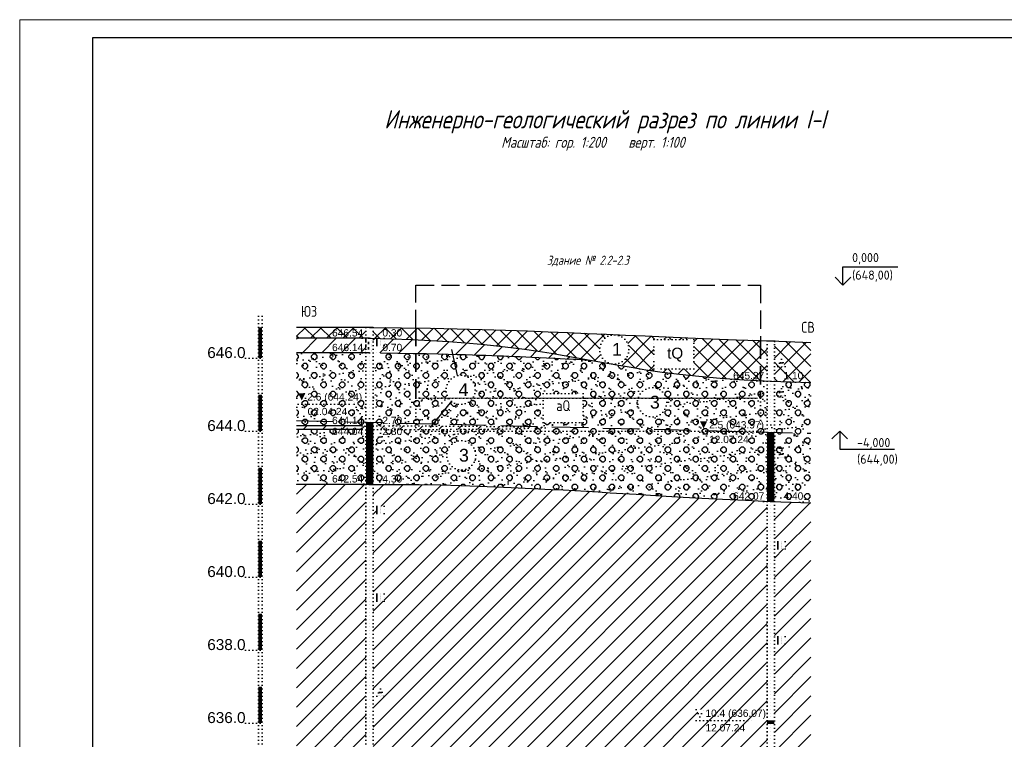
# Model space of a CAD drawing. Header units: millimetres. Extents: x -56135 to 1694203, y -446411 to -23139.
# Tile 38 of 256: x 195921 to 222912, y -118219 to -98505. Entities that reach past the tile are written whole.
import ezdxf

# ---------------------------------------------------------------- set-up
doc = ezdxf.new("R2010")
doc.units = ezdxf.units.MM
for name, pattern in [('CONTI', [1, 0, 1]), ('DASHED', [7, 5, -2, 0]), ('L2', [1, 0, 1])]:
    doc.linetypes.add(name, pattern=pattern)
for name, color, linetype, lineweight in [('0 Фундамент', 5, 'Continuous', 30), ('A-ANNO-NOTE-2', 7, 'Continuous', 18), ('G-ANNO-DIMS', 7, 'Continuous', 9), ('G-ANNO-DIMS-1', 7, 'Continuous', 18), ('ТОНКИЕ', 7, 'Continuous', 9)]:
    doc.layers.add(name, color=color, linetype=linetype, lineweight=lineweight)
for name, color, linetype in [('CUT_LRS', 7, 'CONTI'), ('CUT_TST', 7, 'CONTI'), ('CUT_WAT', 7, 'CONTI'), ('ТОЛСТЫЕ_ОСНОВНЫЕ', 6, 'Continuous')]:
    doc.layers.add(name, color=color, linetype=linetype)
doc.styles.add('ISOCPEUR', font='GOST_Common.ttf', dxfattribs={"height": 450})
doc.styles.get("Standard").update_dxf_attribs({"font": 'arial.ttf'})
doc.styles.add('ўхЁЄхцэ√щ', font='simplex.shx', dxfattribs={"height": 2.5})
pattern_1 = [(45, (0, 1e-12), (-2.209709, 2.209709), []), (135, (0, 1e-12), (-2.209709, -2.209709), [])]
pattern_2 = [(45, (0, 1e-12), (-2.65165, 2.65165), [])]
pattern_3 = [(45, (1.785, 1.53), (-2.55, 2.55), [0.72125, -2.884996]), (45, (2.805, 0.51), (-2.55, 2.55), [0.72125, -2.884996]), (135, (2.295, 0.51), (-2.55, -2.55), [0.72125, -2.884996]), (135, (3.315, 1.53), (-2.55, -2.55), [0.72125, -2.884996]), (0, (2.295, 0.51), (2.55, 2.55), [0.51, -4.59]), (0, (2.295, 2.04), (2.55, 2.55), [0.51, -4.59]), (90, (1.785, 1.02), (-2.55, 2.55), [0.51, -4.59]), (90, (3.315, 1.02), (-2.55, 2.55), [0.51, -4.59])]
pattern_4 = [(37.5, (0, 1e-12), (-0.125987, 3.853648), [0, -3.04, 0, -3.4, 0, -3.25]), (7.5, (0, 1e-12), (3.539553, 5.64429), [0, -1.64, 0, -2.74, 0, -1.05]), (327.5, (-2.46, 1e-12), (6.228284, 0.011318), [0, -1, 0, -3.6, 0, -4.7]), (317.5, (-2.46, 1e-12), (6.012253, 1.75535), [0, -0.5, 0, -2.36, 0, -2.7])]

# ---------------------------------------------------------------- blocks, each defined once
blk = doc.blocks.new('*U42')
at = {"layer": 'ТОЛСТЫЕ_ОСНОВНЫЕ', "color": 6}
blk.add_lwpolyline([(20, 5), (1256, 5), (1256, 589), (20, 589)], close=True, dxfattribs=at)
at = {"layer": 'ТОНКИЕ'}
blk.add_lwpolyline([(0, 0), (1261, 0), (1261, 594), (0, 594)], close=True, dxfattribs=at)
blk = doc.blocks.new('UZ_970')
at = {"layer": 'CUT_TST', "color": 0}
for p, q in [((0, 0), (0, 2)), ((0, 2), (2, 2)), ((0, 1.8), (2, 1.8)), ((0, 1.6), (2, 1.6)), ((0, 1.4), (2, 1.4)), ((0, 1.2), (2, 1.2)), ((0, 1), (2, 1)), ((0, 0.8), (2, 0.8)), ((0, 0.6), (2, 0.6)), ((0, 0.4), (2, 0.4)), ((0, 0.2), (2, 0.2)), ((2, 0), (0, 0)), ((2, 2), (2, 0))]:
    blk.add_line(p, q, dxfattribs=at)
blk = doc.blocks.new('UZ_971')
at = {"layer": 'CUT_TST', "color": 0}
for p, q in [((0, 0), (1, 2)), ((2, 0), (0, 0)), ((1, 2), (0.4, 0)), ((1, 2), (0.7, 0)), ((1, 2), (2, 0)), ((1, 2), (1, 0)), ((1, 2), (1.3, 0)), ((1, 2), (1.6, 0))]:
    blk.add_line(p, q, dxfattribs=at)
blk = doc.blocks.new('разрезы геология 1-1')
at = {"layer": 'CUT_LRS'}
h = blk.add_hatch(dxfattribs=at)
h.set_pattern_fill('TEHNO', color=256, scale=25, style=0)
h.set_pattern_definition(pattern_1)
h.paths.add_polyline_path([(-413.02, 300.7), (-413.02, 303.7), (-432.02, 303.7), (-432.02, 300.7)])
h.paths.add_polyline_path([(-422.82, 300.7), (-415.1, 300.7), (-415.1, 303.7), (-422.82, 303.7)], flags=9)
h = blk.add_hatch(dxfattribs=at)
h.set_pattern_fill('TEHNO', color=256, scale=25, style=0)
h.set_pattern_definition(pattern_1)
h.paths.add_polyline_path([(-304.87, 300.09), (-311.47, 300.3), (-318.41, 300.59), (-324.83, 300.86), (-330.8, 301.12), (-336.45, 301.36), (-341.85, 301.6), (-347.12, 301.83), (-352.35, 302.05), (-357.65, 302.27), (-363.1, 302.49), (-368.78, 302.71), (-374.78, 302.93), (-381.16, 303.12), (-388, 303.31), (-395.37, 303.47), (-399.36, 303.53), (-399.36, 300.29), (-395.25, 300.1), (-390.36, 299.81), (-385.76, 299.48), (-381.41, 299.11), (-377.28, 298.69), (-373.34, 298.23), (-369.54, 297.73), (-365.86, 297.19), (-362.26, 296.62), (-358.71, 296.01), (-355.16, 295.39), (-351.59, 294.75), (-347.95, 294.09), (-344.22, 293.43), (-340.35, 292.76), (-336.26, 292.1), (-331.85, 291.46), (-327.05, 290.86), (-321.76, 290.3), (-315.89, 289.79), (-309.36, 289.36), (-304.87, 289.14)])
h.paths.add_polyline_path([(-323.1, 292.34), (-334.1, 292.34), (-334.1, 296.34), (-334.1, 300.34), (-323.1, 300.34)], flags=16)
h.paths.add_polyline_path([(-348.93, 297.68, -1), (-340.93, 297.68, -1)], flags=16)
h.paths.add_polyline_path([(-399.36, 303.53), (-403.35, 303.6), (-411.02, 303.69), (-411.02, 300.7), (-410.02, 300.7), (-408.02, 300.7), (-408.02, 300.6), (-406.05, 300.54), (-400.47, 300.35), (-399.36, 300.29)])
h.paths.add_polyline_path([(-303.07, 300), (-302.07, 300), (-304.87, 300.09), (-304.87, 289.14), (-303.07, 289.05)])
h.paths.add_polyline_path([(-346.45, 300.31), (-343.7, 300.31), (-343.7, 295.06), (-346.45, 295.06)], flags=8)
h.paths.add_polyline_path([(-331.23, 298.89), (-326.74, 298.89), (-326.74, 294.38), (-331.23, 294.38)], flags=8)
h.paths.add_polyline_path([(-312.87, 289), (-305.29, 289), (-305.29, 292), (-312.87, 292)], flags=9)
h.paths.add_polyline_path([(-409.02, 300.7), (-403.87, 300.7), (-403.87, 303.7), (-409.02, 303.7)], flags=9)
at = {"layer": 'CUT_LRS', "linetype": 'Continuous'}
h = blk.add_hatch(dxfattribs=at)
h.set_pattern_fill('SUGL_D', color=256, scale=30, style=0)
h.set_pattern_definition(pattern_2)
h.paths.add_polyline_path([(-413.02, 300.7), (-432.02, 300.7), (-432.02, 296.7), (-413.02, 296.7)])
h.paths.add_polyline_path([(-422.82, 296.7), (-415.39, 296.7), (-415.39, 299.7), (-422.82, 299.7)], flags=9)
h = blk.add_hatch(dxfattribs=at)
h.set_pattern_fill('SUGL_D', color=256, scale=30, style=0)
h.set_pattern_definition(pattern_2)
h.paths.add_polyline_path([(-399.36, 300.29), (-400.47, 300.35), (-406.05, 300.54), (-408.02, 300.6), (-408.02, 298.7), (-410.02, 298.7), (-410.02, 300.65), (-411.02, 300.67), (-411.02, 296.7), (-410.02, 296.7), (-409.02, 296.7), (-404.26, 296.64), (-400.09, 296.58), (-399.36, 296.57)])
h.paths.add_polyline_path([(-373.34, 298.23), (-377.28, 298.69), (-381.41, 299.11), (-385.76, 299.48), (-390.36, 299.81), (-395.25, 300.1), (-399.36, 300.29), (-399.36, 296.57), (-396.44, 296.52), (-393.25, 296.45), (-390.45, 296.38), (-387.99, 296.31), (-385.78, 296.24), (-383.78, 296.18), (-381.91, 296.11), (-380.16, 296.05), (-378.5, 295.99), (-376.91, 295.93), (-375.36, 295.88), (-373.84, 295.82), (-372.32, 295.76), (-370.79, 295.69), (-369.2, 295.63), (-367.52, 295.56), (-365.66, 295.47), (-363.57, 295.37), (-361.18, 295.26), (-358.43, 295.12), (-355.25, 294.95), (-351.59, 294.75), (-355.16, 295.39), (-358.71, 296.01), (-362.26, 296.62), (-365.86, 297.19), (-369.54, 297.73)])
h.paths.add_polyline_path([(-409.02, 296.7), (-403.73, 296.7), (-403.73, 299.7), (-409.02, 299.7)], flags=25)
at = {"layer": 'CUT_LRS'}
h = blk.add_hatch(dxfattribs=at)
h.set_pattern_fill('TEHNO', color=256, scale=25, style=0)
h.set_pattern_definition(pattern_1)
h.paths.add_polyline_path([(-301.07, 299.96), (-301.07, 288.96), (-291.07, 288.6), (-291.07, 299.6)])
h.paths.add_polyline_path([(-299.07, 295), (-298.07, 293), (-300.07, 293)], flags=16)
h.paths.add_polyline_path([(-299.07, 289), (-294.64, 289), (-294.64, 292), (-299.07, 292)], flags=24)
h = blk.add_hatch(dxfattribs=at)
h.set_pattern_fill('GR_GR', color=256, scale=17, style=0)
h.set_pattern_definition(pattern_3)
h.paths.add_polyline_path([(-432.02, 296.7), (-432.02, 278.19), (-413.02, 277.72), (-413.02, 296.7)])
h.paths.add_polyline_path([(-432.02, 275.7), (-432.02, 260.7), (-413.02, 260.7), (-413.02, 275.7), (-414.02, 275.7)])
h.paths.add_polyline_path([(-429.52, 279.15), (-419.95, 279.15), (-419.95, 282.15), (-429.52, 282.15)], flags=24)
h.paths.add_polyline_path([(-429.69, 282.93), (-416.7, 282.93), (-416.7, 286.36), (-429.69, 286.36)], flags=24)
h.paths.add_polyline_path([(-422.82, 276.7), (-415.39, 276.7), (-415.39, 279.7), (-422.82, 279.7)], flags=9)
h.paths.add_polyline_path([(-422.82, 260.7), (-415.1, 260.7), (-415.1, 263.7), (-422.82, 263.7)], flags=9)
h.paths.add_polyline_path([(-422.82, 273.7), (-414.96, 273.7), (-414.96, 276.7), (-422.82, 276.7)], flags=9)
h = blk.add_hatch(dxfattribs=at)
h.set_pattern_fill('AR-SAND', color=256, scale=2, style=0)
h.set_pattern_definition(pattern_4)
h.paths.add_polyline_path([(-432.02, 296.7), (-432.02, 278.19), (-413.02, 277.72), (-413.02, 296.7)])
h.paths.add_polyline_path([(-432.02, 278.19), (-432.02, 276.7), (-414.02, 276.7), (-413.02, 276.7), (-413.02, 277.7), (-413.03, 277.72)])
h.paths.add_polyline_path([(-432.02, 275.7), (-432.02, 260.7), (-413.02, 260.7), (-413.02, 275.7), (-414.02, 275.7)])
h.paths.add_polyline_path([(-429.52, 279.15), (-419.95, 279.15), (-419.95, 282.15), (-429.52, 282.15)], flags=24)
h.paths.add_polyline_path([(-429.69, 282.93), (-416.7, 282.93), (-416.7, 286.36), (-429.69, 286.36)], flags=24)
h.paths.add_polyline_path([(-422.82, 276.7), (-415.39, 276.7), (-415.39, 279.7), (-422.82, 279.7)], flags=9)
h.paths.add_polyline_path([(-422.82, 260.7), (-415.1, 260.7), (-415.1, 263.7), (-422.82, 263.7)], flags=9)
h.paths.add_polyline_path([(-422.82, 273.7), (-414.96, 273.7), (-414.96, 276.7), (-422.82, 276.7)], flags=9)
h = blk.add_hatch(dxfattribs=at)
h.set_pattern_fill('GR_GR', color=256, scale=17, style=0)
h.set_pattern_definition(pattern_3)
h.paths.add_polyline_path([(-399.36, 296.57), (-400.09, 296.58), (-404.26, 296.64), (-409.02, 296.7), (-410.02, 296.7), (-411.02, 296.7), (-411.02, 277.68), (-399.36, 277.39)])
h.paths.add_polyline_path([(-391.04, 286.61, -0.352224), (-387.9, 290.52), (-389.18, 296.35), (-390.45, 296.38), (-393.25, 296.45), (-396.44, 296.52), (-399.36, 296.57), (-399.36, 277.39), (-394.59, 277.27), (-389.56, 283.5, -0.226545)])
h.paths.add_polyline_path([(-399.36, 277.39), (-411.02, 277.68), (-411.02, 276.7), (-406.65, 276.71), (-401.52, 276.7), (-399.36, 276.7)])
h.paths.add_polyline_path([(-394.59, 277.27), (-399.36, 277.39), (-399.36, 276.7), (-396.65, 276.69), (-395.07, 276.68)])
h.paths.add_polyline_path([(-394.59, 277.27), (-395.07, 276.68), (-392.04, 276.67), (-387.7, 276.64), (-383.66, 276.61), (-379.91, 276.57), (-376.48, 276.54), (-373.37, 276.5), (-370.61, 276.47), (-368.24, 276.43), (-366.29, 276.4), (-364.79, 276.36), (-363.77, 276.33), (-363.25, 276.29), (-363.28, 276.24), (-363.87, 276.2), (-364.98, 276.15), (-366.55, 276.1), (-368.53, 276.05), (-370.87, 276), (-373.51, 275.95), (-376.4, 275.9), (-379.48, 275.86), (-382.71, 275.83), (-386.12, 275.8), (-389.73, 275.77), (-393.58, 275.75), (-397.7, 275.73), (-402.12, 275.72), (-406.88, 275.71), (-411.02, 275.7), (-411.02, 260.7), (-404.93, 260.68), (-398.44, 260.62), (-392.5, 260.52), (-387.06, 260.38), (-382.07, 260.23), (-377.49, 260.06), (-373.26, 259.87), (-369.35, 259.69), (-365.7, 259.51), (-362.26, 259.33), (-358.96, 259.16), (-355.75, 258.98), (-352.57, 258.8), (-349.35, 258.61), (-346.05, 258.41), (-342.6, 258.2), (-338.94, 257.98), (-335.01, 257.74), (-330.75, 257.48), (-326.08, 257.22), (-320.94, 256.93), (-315.27, 256.64), (-309, 256.33), (-303.07, 256.05), (-303.07, 275.02)])
h.paths.add_polyline_path([(-382.91, 268.67, -1), (-390.91, 268.67, -1)], flags=16)
h.paths.add_polyline_path([(-408.02, 272.7), (-410.02, 272.7), (-409.02, 274.7)], flags=16)
h.paths.add_polyline_path([(-303.07, 289), (-304.07, 289), (-304.87, 289), (-304.87, 275.07), (-303.07, 275.02)])
h.paths.add_polyline_path([(-409.02, 276.7), (-403.73, 276.7), (-403.73, 279.7), (-409.02, 279.7)], flags=9)
h.paths.add_polyline_path([(-388.39, 271.29), (-385.14, 271.29), (-385.14, 266.04), (-388.39, 266.04)], flags=8)
h.paths.add_polyline_path([(-319.47, 271.5), (-310.33, 271.5), (-310.33, 274.5), (-319.47, 274.5)], flags=24)
h.paths.add_polyline_path([(-312.87, 256), (-305.01, 256), (-305.01, 259), (-312.87, 259)], flags=9)
h.paths.add_polyline_path([(-409.02, 260.7), (-403.87, 260.7), (-403.87, 263.7), (-409.02, 263.7)], flags=24)
h.paths.add_polyline_path([(-409.02, 273.7), (-403.73, 273.7), (-403.73, 276.7), (-409.02, 276.7)], flags=24)
h = blk.add_hatch(dxfattribs=at)
h.set_pattern_fill('AR-SAND', color=256, scale=2, style=0)
h.set_pattern_definition(pattern_4)
h.paths.add_polyline_path([(-399.36, 296.57), (-400.09, 296.58), (-404.26, 296.64), (-409.02, 296.7), (-410.02, 296.7), (-411.02, 296.7), (-411.02, 277.68), (-399.36, 277.39)])
h.paths.add_polyline_path([(-411.02, 277.68), (-411.02, 276.7), (-406.65, 276.71), (-401.52, 276.7), (-399.36, 276.7), (-399.36, 277.39)])
h.paths.add_polyline_path([(-399.36, 277.39), (-394.59, 277.27), (-389.56, 283.5, -0.226545), (-391.04, 286.61, -0.352224), (-387.9, 290.52), (-389.18, 296.35), (-390.45, 296.38), (-393.25, 296.45), (-396.44, 296.52), (-399.36, 296.57)])
h.paths.add_polyline_path([(-389.56, 283.5), (-394.59, 277.27), (-304.87, 275.07), (-304.87, 289.14), (-309.36, 289.36), (-315.89, 289.79), (-321.76, 290.3), (-327.05, 290.86), (-331.85, 291.46), (-336.26, 292.1), (-340.35, 292.76), (-344.22, 293.43), (-347.95, 294.09), (-351.59, 294.75), (-355.25, 294.95), (-358.43, 295.12), (-361.18, 295.26), (-363.57, 295.37), (-365.66, 295.47), (-367.52, 295.56), (-369.2, 295.63), (-370.79, 295.69), (-372.32, 295.76), (-373.84, 295.82), (-375.36, 295.88), (-376.91, 295.93), (-378.5, 295.99), (-380.16, 296.05), (-381.91, 296.11), (-383.78, 296.18), (-385.78, 296.24), (-387.99, 296.31), (-389.18, 296.35), (-387.9, 290.52, -0.479045), (-383.04, 286.61, -0.630597)])
h.paths.add_polyline_path([(-364.46, 285.63), (-353.46, 285.63), (-353.46, 277.63), (-364.46, 277.63), (-364.46, 281.63)], flags=16)
h.paths.add_polyline_path([(-330.57, 283.21, -1), (-338.57, 283.21, -1)], flags=16)
h.paths.add_polyline_path([(-368.53, 276.05), (-370.87, 276), (-373.51, 275.95), (-376.4, 275.9), (-379.48, 275.86), (-382.71, 275.83), (-386.12, 275.8), (-389.73, 275.77), (-393.58, 275.75), (-397.7, 275.73), (-402.12, 275.72), (-406.88, 275.71), (-411.02, 275.7), (-411.02, 260.7), (-404.93, 260.68), (-398.44, 260.62), (-392.5, 260.52), (-387.06, 260.38), (-382.07, 260.23), (-377.49, 260.06), (-373.26, 259.87), (-369.35, 259.69), (-365.7, 259.51), (-362.26, 259.33), (-358.96, 259.16), (-355.75, 258.98), (-352.57, 258.8), (-349.35, 258.61), (-346.05, 258.41), (-342.6, 258.2), (-338.94, 257.98), (-335.01, 257.74), (-330.75, 257.48), (-326.08, 257.22), (-320.94, 256.93), (-315.27, 256.64), (-309, 256.33), (-303.07, 256.05), (-303.07, 275.02), (-394.59, 277.27), (-395.07, 276.68), (-392.04, 276.67), (-387.7, 276.64), (-383.66, 276.61), (-379.91, 276.57), (-376.48, 276.54), (-373.37, 276.5), (-370.61, 276.47), (-368.24, 276.43), (-366.29, 276.4), (-364.79, 276.36), (-363.77, 276.33), (-363.25, 276.29), (-363.28, 276.24), (-363.87, 276.2), (-364.98, 276.15), (-366.55, 276.1)])
h.paths.add_polyline_path([(-382.91, 268.67, -1), (-390.91, 268.67, -1)], flags=16)
h.paths.add_polyline_path([(-408.02, 272.7), (-410.02, 272.7), (-409.02, 274.7)], flags=16)
h.paths.add_polyline_path([(-304.87, 275.07), (-303.07, 275.02), (-303.07, 289), (-304.07, 289), (-304.87, 289)])
h.paths.add_polyline_path([(-409.02, 276.7), (-403.73, 276.7), (-403.73, 279.7), (-409.02, 279.7)], flags=9)
h.paths.add_polyline_path([(-361.6, 284.5), (-356.64, 284.5), (-356.64, 279.99), (-361.6, 279.99)], flags=8)
h.paths.add_polyline_path([(-336.06, 285.84), (-332.81, 285.84), (-332.81, 280.58), (-336.06, 280.58)], flags=8)
h.paths.add_polyline_path([(-319.54, 275.28), (-306.82, 275.28), (-306.82, 278.72), (-319.54, 278.72)], flags=24)
h.paths.add_polyline_path([(-312.87, 289), (-305.29, 289), (-305.29, 292), (-312.87, 292)], flags=24)
h.paths.add_polyline_path([(-388.39, 271.29), (-385.14, 271.29), (-385.14, 266.04), (-388.39, 266.04)], flags=8)
h.paths.add_polyline_path([(-319.47, 271.5), (-310.33, 271.5), (-310.33, 274.5), (-319.47, 274.5)], flags=24)
h.paths.add_polyline_path([(-312.87, 256), (-305.01, 256), (-305.01, 259), (-312.87, 259)], flags=9)
h.paths.add_polyline_path([(-409.02, 260.7), (-403.87, 260.7), (-403.87, 263.7), (-409.02, 263.7)], flags=24)
h.paths.add_polyline_path([(-409.02, 273.7), (-403.73, 273.7), (-403.73, 276.7), (-409.02, 276.7)], flags=24)
h = blk.add_hatch(dxfattribs=at)
h.set_pattern_fill('GR_GR', color=256, scale=17, style=0)
h.set_pattern_definition(pattern_3)
h.paths.add_polyline_path([(-344.22, 293.43), (-347.95, 294.09), (-351.59, 294.75), (-355.25, 294.95), (-358.43, 295.12), (-361.18, 295.26), (-363.57, 295.37), (-365.66, 295.47), (-367.52, 295.56), (-369.2, 295.63), (-370.79, 295.69), (-372.32, 295.76), (-373.84, 295.82), (-375.36, 295.88), (-376.91, 295.93), (-378.5, 295.99), (-380.16, 296.05), (-381.91, 296.11), (-383.78, 296.18), (-385.78, 296.24), (-387.99, 296.31), (-389.18, 296.35), (-387.9, 290.52, -0.479045), (-383.04, 286.61, -0.630597), (-389.56, 283.5), (-394.59, 277.27), (-304.87, 275.07), (-304.87, 289.14), (-309.36, 289.36), (-315.89, 289.79), (-321.76, 290.3), (-327.05, 290.86), (-331.85, 291.46), (-336.26, 292.1), (-340.35, 292.76)])
h.paths.add_polyline_path([(-330.57, 283.21, -1), (-338.57, 283.21, -1)], flags=16)
h.paths.add_polyline_path([(-353.46, 285.63), (-353.46, 277.63), (-364.46, 277.63), (-364.46, 281.63), (-364.46, 285.63)], flags=16)
h.paths.add_polyline_path([(-361.79, 279.04), (-356.43, 279.04), (-356.43, 285.14), (-361.79, 285.14)], flags=8)
h.paths.add_polyline_path([(-336.31, 279.47), (-332.56, 279.47), (-332.56, 286.59), (-336.31, 286.59)], flags=24)
h.paths.add_polyline_path([(-319.54, 275.29), (-306.83, 275.29), (-306.83, 278.71), (-319.54, 278.71)], flags=25)
h.paths.add_polyline_path([(-312.87, 289), (-305.3, 289), (-305.3, 292), (-312.87, 292)], flags=24)
h = blk.add_hatch(dxfattribs=at)
h.set_pattern_fill('GR_GR', color=256, scale=17, style=0)
h.set_pattern_definition(pattern_3)
h.paths.add_polyline_path([(-301.07, 274.98), (-291.07, 274.73), (-291.07, 288.6), (-301.07, 288.96)])
h.paths.add_polyline_path([(-298.07, 285), (-300.07, 285), (-299.07, 287)], flags=16)
h.paths.add_polyline_path([(-291.07, 274.73), (-301.07, 274.98), (-301.07, 255.96), (-291.07, 255.6)])
h.paths.add_polyline_path([(-298.07, 268), (-300.07, 268), (-299.07, 270)], flags=16)
h.paths.add_polyline_path([(-299.07, 256), (-293.78, 256), (-293.78, 259), (-299.07, 259)], flags=24)
h = blk.add_hatch(dxfattribs=at)
h.set_pattern_fill('AR-SAND', color=256, scale=2, style=0)
h.set_pattern_definition(pattern_4)
h.paths.add_polyline_path([(-291.07, 288.6), (-301.07, 288.96), (-301.07, 274.98), (-291.07, 274.73)])
h.paths.add_polyline_path([(-298.07, 285), (-300.07, 285), (-299.07, 287)], flags=16)
h.paths.add_polyline_path([(-291.07, 274.73), (-301.07, 274.98), (-301.07, 255.96), (-291.07, 255.6)])
h.paths.add_polyline_path([(-298.07, 268), (-300.07, 268), (-299.07, 270)], flags=16)
h.paths.add_polyline_path([(-299.07, 256), (-293.78, 256), (-293.78, 259), (-299.07, 259)], flags=24)
h = blk.add_hatch(dxfattribs=at)
h.set_pattern_fill('GR_GR', color=256, scale=17, style=0)
h.set_pattern_definition(pattern_3)
h.paths.add_polyline_path([(-414.02, 276.7), (-413.02, 276.7), (-413.02, 277.7), (-413.03, 277.72), (-432.02, 278.19), (-432.02, 276.7)])
h.paths.add_polyline_path([(-422.82, 276.7), (-415.39, 276.7), (-415.39, 279.7), (-422.82, 279.7)], flags=9)
at = {"layer": 'CUT_LRS', "linetype": 'Continuous'}
h = blk.add_hatch(dxfattribs=at)
h.set_pattern_fill('SUGL_D', color=256, scale=30, style=0)
h.set_pattern_definition(pattern_2)
h.paths.add_polyline_path([(-413.02, 276.7), (-414.02, 276.7), (-432.02, 276.7), (-432.02, 275.7), (-414.02, 275.7), (-413.02, 275.7)])
h.paths.add_polyline_path([(-422.82, 273.7), (-414.96, 273.7), (-414.96, 276.7), (-422.82, 276.7)], flags=9)
h = blk.add_hatch(dxfattribs=at)
h.set_pattern_fill('SUGL_D', color=256, scale=30, style=0)
h.set_pattern_definition(pattern_2)
h.paths.add_polyline_path([(-363.87, 276.2), (-363.28, 276.24), (-363.25, 276.29), (-363.77, 276.33), (-364.79, 276.36), (-366.29, 276.4), (-368.24, 276.43), (-370.61, 276.47), (-373.37, 276.5), (-376.48, 276.54), (-379.91, 276.57), (-383.66, 276.61), (-387.7, 276.64), (-392.04, 276.67), (-396.65, 276.69), (-399.36, 276.7), (-399.36, 275.72), (-397.7, 275.73), (-393.58, 275.75), (-389.73, 275.77), (-386.12, 275.8), (-382.71, 275.83), (-379.48, 275.86), (-376.4, 275.9), (-373.51, 275.95), (-370.87, 276), (-368.53, 276.05), (-366.55, 276.1), (-364.98, 276.15)])
h.paths.add_polyline_path([(-399.36, 276.7), (-401.52, 276.7), (-406.65, 276.71), (-411.02, 276.7), (-411.02, 275.7), (-406.88, 275.71), (-402.12, 275.72), (-399.36, 275.72)])
h.paths.add_polyline_path([(-409.02, 273.7), (-403.73, 273.7), (-403.73, 276.7), (-409.02, 276.7)], flags=9)
h = blk.add_hatch(dxfattribs=at)
h.set_pattern_fill('SUGL_D', color=256, scale=30, style=0)
h.set_pattern_definition(pattern_2)
h.paths.add_polyline_path([(-413.02, 260.7), (-432.02, 260.7), (-432.02, 166.7), (-430.02, 166.7), (-431.02, 164.7), (-432.02, 166.7), (-432.02, 84.56), (-413.02, 74.24)])
h.paths.add_polyline_path([(-430.02, 160.2), (-420.45, 160.2), (-420.45, 163.2), (-430.02, 163.2)], flags=24)
h.paths.add_polyline_path([(-430.13, 163.79), (-416.34, 163.79), (-416.34, 167.45), (-430.13, 167.45)], flags=24)
h = blk.add_hatch(dxfattribs=at)
h.set_pattern_fill('SUGL_D', color=256, scale=30, style=0)
h.set_pattern_definition(pattern_2)
h.paths.add_polyline_path([(-303.07, 256.05), (-309, 256.33), (-315.27, 256.64), (-320.94, 256.93), (-326.08, 257.22), (-330.75, 257.48), (-335.01, 257.74), (-338.94, 257.98), (-342.6, 258.2), (-346.05, 258.41), (-349.35, 258.61), (-352.57, 258.8), (-355.75, 258.98), (-358.96, 259.16), (-362.26, 259.33), (-365.7, 259.51), (-369.35, 259.69), (-373.26, 259.87), (-377.49, 260.06), (-382.07, 260.23), (-387.06, 260.38), (-392.5, 260.52), (-398.44, 260.62), (-404.93, 260.68), (-411.02, 260.7), (-411.02, 73.7), (-412.02, 73.7), (-406.22, 70.34), (-400.56, 66.57), (-395.06, 62.47), (-389.72, 58.15), (-384.55, 53.69), (-379.56, 49.18), (-374.75, 44.72), (-370.14, 40.39), (-365.73, 36.29), (-361.49, 32.4), (-357.39, 28.73), (-353.4, 25.26), (-349.49, 21.99), (-345.62, 18.91), (-341.77, 16), (-337.89, 13.26), (-333.97, 10.69), (-329.96, 8.32), (-325.83, 6.17), (-321.54, 4.28), (-317.05, 2.69), (-312.34, 1.42), (-307.35, 0.51), (-303.07, 0.1)])
h.paths.add_polyline_path([(-354.34, 163.24), (-354.34, 155.24), (-365.34, 155.24), (-365.34, 159.24), (-365.34, 163.24)], flags=16)
h.paths.add_polyline_path([(-327.53, 158.53, -1), (-335.53, 158.53, -1)], flags=16)
h.paths.add_polyline_path([(-384.49, 159.82, -1), (-392.49, 159.82, -1)], flags=16)
h.paths.add_polyline_path([(-322.47, 199), (-320.47, 199), (-321.47, 197)], flags=16)
h.paths.add_polyline_path([(-408.02, 170.7), (-408.02, 168.7), (-410.02, 168.7), (-410.02, 170.7)], flags=16)
h.paths.add_polyline_path([(-408.02, 202.7), (-410.02, 202.7), (-409.02, 204.7)], flags=16)
h.paths.add_polyline_path([(-409.02, 147.7), (-408.02, 145.7), (-410.02, 145.7)], flags=16)
h.paths.add_polyline_path([(-408.02, 228.7), (-410.02, 228.7), (-410.02, 230.7), (-408.02, 230.7)], flags=16)
h.paths.add_polyline_path([(-408.02, 120.7), (-408.02, 118.7), (-410.02, 118.7), (-410.02, 120.7)], flags=16)
h.paths.add_polyline_path([(-408.02, 252.7), (-410.02, 252.7), (-410.02, 254.7), (-408.02, 254.7)], flags=16)
h.paths.add_polyline_path([(-408.02, 94.7), (-408.02, 92.7), (-410.02, 92.7), (-410.02, 94.7)], flags=16)
h.paths.add_polyline_path([(-408.02, 80.7), (-408.02, 78.7), (-410.02, 78.7), (-410.02, 80.7)], flags=16)
h.paths.add_polyline_path([(-362.31, 162.11), (-357.38, 162.11), (-357.38, 157.6), (-362.31, 157.6)], flags=8)
h.paths.add_polyline_path([(-333.19, 161.16), (-329.68, 161.16), (-329.68, 155.9), (-333.19, 155.9)], flags=8)
h.paths.add_polyline_path([(-390.15, 162.45), (-386.65, 162.45), (-386.65, 157.19), (-390.15, 157.19)], flags=8)
h.paths.add_polyline_path([(-320.45, 192.5), (-311.31, 192.5), (-311.31, 195.5), (-320.45, 195.5)], flags=24)
h.paths.add_polyline_path([(-320.54, 196.28), (-306.83, 196.28), (-306.83, 199.72), (-320.54, 199.72)], flags=24)
h.paths.add_polyline_path([(-312.87, 0), (-305.44, 0), (-305.44, 3), (-312.87, 3)], flags=9)
h.paths.add_polyline_path([(-409.02, 73.7), (-402.59, 73.7), (-402.59, 76.7), (-409.02, 76.7)], flags=24)
h = blk.add_hatch(dxfattribs=at)
h.set_pattern_fill('SUGL_D', color=256, scale=30, style=0)
h.set_pattern_definition(pattern_2)
h.paths.add_polyline_path([(-291.07, 255.6), (-301.07, 255.96), (-301.07, -0.07), (-291.07, -0.73)])
h.paths.add_polyline_path([(-298.07, 184), (-300.07, 184), (-300.07, 186), (-298.07, 186)], flags=16)
h.paths.add_polyline_path([(-298.07, 155), (-298.07, 153), (-300.07, 153), (-300.07, 155)], flags=16)
h.paths.add_polyline_path([(-298.07, 132), (-298.07, 130), (-300.07, 130), (-300.07, 132)], flags=16)
h.paths.add_polyline_path([(-298.07, 217), (-300.07, 217), (-300.07, 219), (-298.07, 219)], flags=16)
h.paths.add_polyline_path([(-298.07, 243), (-300.07, 243), (-300.07, 245), (-298.07, 245)], flags=16)
h.paths.add_polyline_path([(-298.07, 97), (-298.07, 95), (-300.07, 95), (-300.07, 97)], flags=16)
h.paths.add_polyline_path([(-298.07, 69), (-298.07, 67), (-300.07, 67), (-300.07, 69)], flags=16)
h.paths.add_polyline_path([(-298.07, 48), (-298.07, 46), (-300.07, 46), (-300.07, 48)], flags=16)
h.paths.add_polyline_path([(-298.07, 24), (-298.07, 22), (-300.07, 22), (-300.07, 24)], flags=16)
h.paths.add_polyline_path([(-298.07, 6), (-298.07, 4), (-300.07, 4), (-300.07, 6)], flags=16)
h.paths.add_polyline_path([(-299.07, 0), (-292.64, 0), (-292.64, 3), (-299.07, 3)], flags=24)
for p, q in [((-442.52, 306.74), (-442.52, -7)), ((-441.52, 306.74), (-441.52, -20)), ((-413.02, 303.7), (-413.02, 73.7)), ((-411.02, 303.7), (-411.02, 73.7)), ((-415.02, 300.7), (-414.02, 300.7)), ((-414.02, 300.7), (-412.02, 300.7)), ((-413.02, 300.7), (-411.02, 300.7)), ((-413.02, 300.4), (-411.02, 298.4)), ((-413.02, 300.2), (-411.02, 298.2)), ((-413.02, 300), (-411.02, 298)), ((-412.22, 300.7), (-411.02, 299.5)), ((-412.02, 300.7), (-410.02, 300.7)), ((-412.02, 300.7), (-411.02, 299.7)), ((-411.82, 300.7), (-411.02, 299.9)), ((-410.02, 300.7), (-409.02, 300.7)), ((-303.07, 300), (-303.07, 0)), ((-301.07, 300), (-301.07, 0)), ((-413.02, 298.9), (-411.02, 296.9)), ((-413.02, 298.7), (-411.02, 296.7)), ((-413.02, 298.5), (-411.22, 296.7)), ((-413.02, 297.4), (-412.32, 296.7)), ((-413.02, 297.2), (-412.52, 296.7)), ((-413.02, 297), (-412.72, 296.7)), ((-446.02, 295.3), (-440.02, 295.3)), ((-415.02, 296.7), (-414.02, 296.7)), ((-414.02, 296.7), (-412.02, 296.7)), ((-413.02, 296.7), (-411.02, 296.7)), ((-413.02, 296.7), (-411.02, 296.7)), ((-413.02, 296.7), (-411.02, 296.7)), ((-413.02, 295.7), (-411.02, 295.7)), ((-413.02, 294.7), (-411.02, 294.7)), ((-412.02, 296.7), (-410.02, 296.7)), ((-410.02, 296.7), (-409.02, 296.7)), ((-413.02, 293.7), (-411.02, 293.7)), ((-413.02, 292.7), (-411.02, 292.7)), ((-413.02, 291.7), (-411.02, 291.7)), ((-413.02, 290.7), (-411.02, 290.7)), ((-413.02, 289.7), (-411.02, 289.7)), ((-305.07, 289), (-304.07, 289)), ((-304.07, 289), (-302.07, 289)), ((-303.07, 289), (-301.07, 289)), ((-303.07, 289), (-301.07, 289)), ((-302.07, 289), (-300.07, 289)), ((-300.07, 289), (-299.07, 289)), ((-413.02, 288.7), (-411.02, 288.7)), ((-413.02, 287.7), (-411.02, 287.7)), ((-413.02, 286.7), (-411.02, 286.7)), ((-303.07, 288), (-301.07, 288)), ((-303.07, 287), (-301.07, 287)), ((-413.02, 285.7), (-411.02, 285.7)), ((-413.02, 284.7), (-411.02, 284.7)), ((-413.02, 283.7), (-411.02, 283.7)), ((-303.07, 286), (-301.07, 286)), ((-303.07, 285), (-301.07, 285)), ((-303.07, 284), (-301.07, 284)), ((-413.02, 282.7), (-411.02, 282.7)), ((-413.02, 281.7), (-411.02, 281.7)), ((-303.07, 283), (-301.07, 283)), ((-303.07, 282), (-301.07, 282)), ((-303.07, 281), (-301.07, 281)), ((-413.02, 280.7), (-411.02, 280.7)), ((-413.02, 279.7), (-411.02, 279.7)), ((-413.02, 278.7), (-411.02, 278.7)), ((-413.02, 278.7), (-411.02, 278.7)), ((-413.02, 278.7), (-411.02, 278.7)), ((-412.02, 278.7), (-413.02, 277.7)), ((-411.02, 278.7), (-412.02, 277.7)), ((-303.07, 280), (-301.07, 280)), ((-303.07, 279), (-301.07, 279)), ((-414.02, 276.7), (-412.02, 276.7)), ((-414.02, 275.7), (-412.02, 275.7)), ((-413.02, 277.7), (-411.02, 277.7)), ((-413.02, 277.7), (-411.02, 277.7)), ((-412.02, 276.7), (-410.02, 276.7)), ((-412.02, 275.7), (-410.02, 275.7)), ((-411.02, 277.7), (-411.02, 277.7)), ((-303.07, 278), (-301.07, 278)), ((-303.07, 277), (-301.07, 277)), ((-303.07, 277), (-301.07, 277)), ((-303.07, 277), (-301.07, 277)), ((-302.07, 277), (-303.07, 276)), ((-301.07, 277), (-303.07, 275)), ((-301.07, 276), (-302.07, 275)), ((-446.02, 275.3), (-440.02, 275.3)), ((-303.07, 275), (-301.07, 275)), ((-303.07, 275), (-301.07, 275)), ((-301.07, 275), (-301.07, 275)), ((-415.02, 260.7), (-414.02, 260.7)), ((-414.02, 260.7), (-412.02, 260.7)), ((-413.02, 260.7), (-411.02, 260.7)), ((-413.02, 260.7), (-411.02, 260.7)), ((-413.02, 260.7), (-411.02, 260.7)), ((-413.02, 259.7), (-411.02, 259.7)), ((-412.02, 260.7), (-410.02, 260.7)), ((-410.02, 260.7), (-409.02, 260.7)), ((-413.02, 258.7), (-411.02, 258.7)), ((-413.02, 257.7), (-411.02, 257.7)), ((-413.02, 256.7), (-411.02, 256.7)), ((-446.02, 255.3), (-440.02, 255.3)), ((-413.02, 255.7), (-411.02, 255.7)), ((-413.02, 254.7), (-411.02, 254.7)), ((-305.07, 256), (-304.07, 256)), ((-304.07, 256), (-302.07, 256)), ((-303.07, 256), (-301.07, 256)), ((-303.07, 256), (-301.07, 256)), ((-303.07, 256), (-301.07, 256)), ((-303.07, 255), (-301.07, 255)), ((-303.07, 254), (-301.07, 254)), ((-302.07, 256), (-300.07, 256)), ((-300.07, 256), (-299.07, 256)), ((-413.02, 253.7), (-411.02, 253.7)), ((-413.02, 252.7), (-411.02, 252.7)), ((-413.02, 251.7), (-411.02, 251.7)), ((-303.07, 253), (-301.07, 253)), ((-303.07, 252), (-301.07, 252)), ((-413.02, 250.7), (-411.02, 250.7)), ((-413.02, 249.7), (-411.02, 249.7)), ((-413.02, 248.7), (-411.02, 248.7)), ((-303.07, 251), (-301.07, 251)), ((-303.07, 250), (-301.07, 250)), ((-303.07, 249), (-301.07, 249)), ((-413.02, 247.7), (-411.02, 247.7)), ((-413.02, 246.7), (-411.02, 246.7)), ((-413.02, 245.7), (-411.02, 245.7)), ((-303.07, 248), (-301.07, 248)), ((-303.07, 247), (-301.07, 247)), ((-303.07, 246), (-301.07, 246)), ((-413.02, 244.7), (-411.02, 244.7)), ((-413.02, 243.7), (-411.02, 243.7)), ((-303.07, 245), (-301.07, 245)), ((-303.07, 244), (-301.07, 244)), ((-303.07, 243), (-301.07, 243)), ((-413.02, 242.7), (-411.02, 242.7)), ((-413.02, 241.7), (-411.02, 241.7)), ((-413.02, 240.7), (-411.02, 240.7)), ((-303.07, 242), (-301.07, 242)), ((-303.07, 241), (-301.07, 241)), ((-413.02, 239.7), (-411.02, 239.7)), ((-413.02, 238.7), (-411.02, 238.7)), ((-413.02, 237.7), (-411.02, 237.7)), ((-303.07, 240), (-301.07, 240)), ((-303.07, 239), (-301.07, 239)), ((-303.07, 238), (-301.07, 238)), ((-446.02, 235.3), (-440.02, 235.3)), ((-413.02, 236.7), (-411.02, 236.7)), ((-413.02, 235.7), (-411.02, 235.7)), ((-303.07, 237), (-301.07, 237)), ((-303.07, 236), (-301.07, 236)), ((-303.07, 235), (-301.07, 235)), ((-413.02, 234.7), (-411.02, 234.7)), ((-413.02, 233.7), (-411.02, 233.7)), ((-413.02, 232.7), (-411.02, 232.7)), ((-303.07, 234), (-301.07, 234)), ((-303.07, 233), (-301.07, 233)), ((-413.02, 231.7), (-411.02, 231.7)), ((-413.02, 230.7), (-411.02, 230.7)), ((-413.02, 229.7), (-411.02, 229.7)), ((-303.07, 232), (-301.07, 232)), ((-303.07, 231), (-301.07, 231)), ((-303.07, 230), (-301.07, 230)), ((-413.02, 228.7), (-411.02, 228.7)), ((-413.02, 227.7), (-411.02, 227.7)), ((-303.07, 229), (-301.07, 229)), ((-303.07, 228), (-301.07, 228)), ((-303.07, 227), (-301.07, 227)), ((-413.02, 226.7), (-411.02, 226.7)), ((-413.02, 225.7), (-411.02, 225.7)), ((-413.02, 224.7), (-411.02, 224.7)), ((-303.07, 226), (-301.07, 226)), ((-303.07, 225), (-301.07, 225)), ((-413.02, 223.7), (-411.02, 223.7)), ((-413.02, 222.7), (-411.02, 222.7)), ((-413.02, 221.7), (-411.02, 221.7)), ((-303.07, 224), (-301.07, 224)), ((-303.07, 223), (-301.07, 223)), ((-303.07, 222), (-301.07, 222)), ((-413.02, 220.7), (-411.02, 220.7)), ((-413.02, 219.7), (-411.02, 219.7)), ((-413.02, 218.7), (-411.02, 218.7)), ((-303.07, 221), (-301.07, 221)), ((-303.07, 220), (-301.07, 220)), ((-303.07, 219), (-301.07, 219)), ((-413.02, 217.7), (-411.02, 217.7)), ((-413.02, 216.7), (-411.02, 216.7)), ((-303.07, 218), (-301.07, 218)), ((-303.07, 217), (-301.07, 217)), ((-303.07, 216), (-301.07, 216)), ((-446.02, 215.3), (-440.02, 215.3)), ((-413.02, 215.7), (-411.02, 215.7)), ((-413.02, 214.7), (-411.02, 214.7)), ((-413.02, 213.7), (-411.02, 213.7)), ((-303.07, 215), (-301.07, 215)), ((-303.07, 214), (-301.07, 214)), ((-413.02, 212.7), (-411.02, 212.7)), ((-413.02, 211.7), (-411.02, 211.7)), ((-413.02, 210.7), (-411.02, 210.7)), ((-303.07, 213), (-301.07, 213)), ((-303.07, 212), (-301.07, 212)), ((-303.07, 211), (-301.07, 211)), ((-413.02, 209.7), (-411.02, 209.7)), ((-413.02, 208.7), (-411.02, 208.7)), ((-303.07, 210), (-301.07, 210)), ((-303.07, 209), (-301.07, 209)), ((-303.07, 208), (-301.07, 208)), ((-413.02, 207.7), (-411.02, 207.7)), ((-413.02, 207.7), (-411.02, 207.7)), ((-413.02, 207.7), (-411.02, 207.7)), ((-413.02, 207.7), (-411.02, 207.7)), ((-413.02, 205.7), (-411.02, 205.7)), ((-303.07, 207), (-301.07, 207)), ((-303.07, 206), (-301.07, 206)), ((-413.02, 203.7), (-411.02, 203.7)), ((-303.07, 205), (-301.07, 205)), ((-303.07, 204), (-301.07, 204)), ((-303.07, 203), (-301.07, 203)), ((-413.02, 201.7), (-411.02, 201.7)), ((-303.07, 202), (-301.07, 202)), ((-303.07, 201), (-301.07, 201)), ((-303.07, 200), (-301.07, 200)), ((-413.02, 199.7), (-411.02, 199.7)), ((-413.02, 197.7), (-411.02, 197.7)), ((-413.02, 197.7), (-411.02, 197.7)), ((-413.02, 197.7), (-411.02, 197.7)), ((-413.02, 197.7), (-411.02, 197.7)), ((-303.07, 199), (-301.07, 199)), ((-303.07, 198), (-301.07, 198)), ((-446.02, 195.3), (-440.02, 195.3)), ((-413.02, 196.7), (-411.02, 196.7)), ((-413.02, 195.7), (-411.02, 195.7)), ((-413.02, 194.7), (-411.02, 194.7)), ((-303.07, 197), (-301.07, 197)), ((-303.07, 196), (-301.07, 196)), ((-303.07, 196), (-301.07, 196)), ((-303.07, 196), (-301.07, 196)), ((-303.07, 195), (-301.07, 195)), ((-303.07, 195), (-301.07, 195)), ((-303.07, 195), (-301.07, 195)), ((-413.02, 193.7), (-411.02, 193.7)), ((-413.02, 192.7), (-411.02, 192.7)), ((-413.02, 191.7), (-411.02, 191.7)), ((-303.07, 194), (-301.07, 194)), ((-303.07, 193), (-301.07, 193)), ((-303.07, 192), (-301.07, 192)), ((-303.07, 191), (-301.07, 191))]:
    blk.add_line(p, q)
at = {"lineweight": 0}
for p, q in [((-304.87, 284.3), (-399.36, 284.3)), ((-368.64, 284.3), (-304.87, 284.3)), ((-349.14, 275.3), (-346.16, 275.3))]:
    blk.add_line(p, q, dxfattribs=at)
at = {"color": 5}
for p, q in [((-321.47, 275), (-306.07, 275)), ((-322.47, 199), (-320.47, 199)), ((-321.47, 197), (-322.47, 199)), ((-321.47, 197), (-320.47, 199)), ((-322.47, 196), (-307.07, 196))]:
    blk.add_line(p, q, dxfattribs=at)
for points, const_width in [([(-442.02, 295.3), (-442.02, 303.7)], 1), ([(-442.02, 275.3), (-442.02, 285.3)], 1), ([(-412.02, 277.7), (-412.02, 260.7)], 2), ([(-302.07, 275), (-302.07, 256)], 2), ([(-442.02, 255.3), (-442.02, 265.3)], 1), ([(-442.02, 235.3), (-442.02, 245.3)], 1), ([(-442.02, 215.3), (-442.02, 225.3)], 1), ([(-442.02, 195.3), (-442.02, 205.3)], 1), ([(-302.07, 196), (-302.07, 195)], 2)]:
    blk.add_lwpolyline(points, dxfattribs=dict(const_width=const_width))
for points in [[(-334.1, 296.34), (-334.1, 300.34), (-323.1, 300.34), (-323.1, 292.34), (-334.1, 292.34)], [(-364.46, 281.63), (-364.46, 285.63), (-353.46, 285.63), (-353.46, 277.63), (-364.46, 277.63)]]:
    blk.add_lwpolyline(points, close=True)
at = {"lineweight": 30}
blk.add_lwpolyline([(-399.36, 284.3), (-304.87, 284.3), (-304.87, 275.3), (-399.36, 275.3)], close=True, dxfattribs=at)
at = {"color": 5}
blk.add_lwpolyline([(-320.47, 276, 0, 2, 0), (-320.47, 278, 0, 2, 0)], format="xyseb", dxfattribs=at)
at = {"layer": 'CUT_LRS', "linetype": 'DASHED'}
blk.add_lwpolyline([(-399.36, 303.53), (-399.36, 315.3), (-304.87, 315.3), (-304.87, 300.09)], dxfattribs=at)
at = {"layer": 'CUT_LRS', "linetype": 'Continuous'}
for points in [[(-412.02, 303.7), (-432.02, 303.7)], [(-411.02, 303.7), (-413.02, 303.7)], [(-412.02, 303.7), (-403.35, 303.6), (-395.37, 303.47), (-388, 303.31), (-381.16, 303.12), (-374.78, 302.93), (-368.78, 302.71), (-363.1, 302.49), (-357.65, 302.27), (-352.35, 302.05), (-347.12, 301.83), (-341.85, 301.6), (-336.45, 301.36), (-330.8, 301.12), (-324.83, 300.86), (-318.41, 300.59), (-311.47, 300.3)], [(-412.02, 300.7), (-432.02, 300.7)], [(-412.02, 300.7), (-406.05, 300.54), (-400.47, 300.35), (-395.25, 300.1), (-390.36, 299.81), (-385.76, 299.48), (-381.41, 299.11), (-377.28, 298.69), (-373.34, 298.23), (-369.54, 297.73), (-365.86, 297.19), (-362.26, 296.62), (-358.71, 296.01), (-355.16, 295.39), (-351.59, 294.75), (-347.95, 294.09), (-344.22, 293.43), (-340.35, 292.76), (-336.26, 292.1), (-331.85, 291.46), (-327.05, 290.86), (-321.76, 290.3), (-315.89, 289.79), (-309.36, 289.36), (-302.07, 289)], [(-311.47, 300.3), (-302.07, 300)], [(-303.07, 300), (-301.07, 300)], [(-302.07, 300), (-291.07, 299.6)], [(-387.9, 290.52), (-389.47, 297.66)], [(-412.02, 296.7), (-432.02, 296.7)], [(-409.02, 296.7), (-404.26, 296.64), (-400.09, 296.58), (-396.44, 296.52), (-393.25, 296.45), (-390.45, 296.38), (-387.99, 296.31), (-385.78, 296.24), (-383.78, 296.18), (-381.91, 296.11), (-380.16, 296.05), (-378.5, 295.99), (-376.91, 295.93), (-375.36, 295.88), (-373.84, 295.82), (-372.32, 295.76), (-370.79, 295.69), (-369.2, 295.63), (-367.52, 295.56), (-365.66, 295.47), (-363.57, 295.37), (-361.18, 295.26), (-358.43, 295.12), (-355.25, 294.95), (-351.59, 294.75)], [(-302.07, 289), (-291.07, 288.6)], [(-389.56, 283.5), (-395.43, 276.24)], [(-414.02, 276.7), (-432.02, 276.7)], [(-414.02, 275.7), (-432.02, 275.7)], [(-412.02, 260.7), (-432.02, 260.7)], [(-412.02, 260.7), (-404.93, 260.68), (-398.44, 260.62), (-392.5, 260.52), (-387.06, 260.38), (-382.07, 260.23), (-377.49, 260.06), (-373.26, 259.87), (-369.35, 259.69), (-365.7, 259.51), (-362.26, 259.33), (-358.96, 259.16), (-355.75, 258.98), (-352.57, 258.8), (-349.35, 258.61), (-346.05, 258.41), (-342.6, 258.2), (-338.94, 257.98), (-335.01, 257.74), (-330.75, 257.48), (-326.08, 257.22), (-320.94, 256.93), (-315.27, 256.64), (-309, 256.33), (-302.07, 256)], [(-302.07, 256), (-291.07, 255.6)]]:
    blk.add_lwpolyline(points, dxfattribs=at)
at = {"layer": 'CUT_LRS', "linetype": 'DASHED', "lineweight": 35}
for points in [[(-399.36, 303.53), (-399.36, 284.3)], [(-304.87, 300.09), (-304.87, 284.3)]]:
    blk.add_lwpolyline(points, dxfattribs=at)
at = {"layer": 'CUT_LRS', "color": 5, "linetype": 'DASHED', "ltscale": 2}
blk.add_lwpolyline([(-432.02, 278.19), (-291.07, 274.73)], dxfattribs=at)
at = {"layer": 'CUT_LRS'}
blk.add_lwpolyline([(-412.02, 276.7), (-406.65, 276.71), (-401.52, 276.7), (-396.65, 276.69), (-392.04, 276.67), (-387.7, 276.64), (-383.66, 276.61), (-379.91, 276.57), (-376.48, 276.54), (-373.37, 276.5), (-370.61, 276.47), (-368.24, 276.43), (-366.29, 276.4), (-364.79, 276.36), (-363.77, 276.33), (-363.25, 276.29), (-363.28, 276.24), (-363.87, 276.2), (-364.98, 276.15), (-366.55, 276.1), (-368.53, 276.05), (-370.87, 276), (-373.51, 275.95), (-376.4, 275.9), (-379.48, 275.86), (-382.71, 275.83), (-386.12, 275.8), (-389.73, 275.77), (-393.58, 275.75), (-397.7, 275.73), (-402.12, 275.72), (-406.88, 275.71), (-412.02, 275.7)], dxfattribs=at)
at = {"layer": 'CUT_LRS', "linetype": 'L2'}
for centre in [(-344.93, 297.68), (-387.04, 286.61), (-334.57, 283.21), (-386.91, 268.67)]:
    blk.add_circle(centre, 4, dxfattribs=at)
at = {"layer": 'CUT_WAT', "color": 5}
for p, q in [((-431.62, 282.65), (-416.22, 282.65)), ((-416.22, 282.65), (-413.02, 277.7))]:
    blk.add_line(p, q, dxfattribs=at)
blk.add_lwpolyline([(-430.62, 283.65, 0, 2, 0), (-430.62, 285.65, 0, 2, 0)], format="xyseb", dxfattribs=at)
for name, p in [('UZ_970', (-410.02, 298.7)), ('UZ_971', (-300.07, 293)), ('UZ_971', (-300.07, 285)), ('UZ_971', (-410.02, 272.7)), ('UZ_971', (-300.07, 268)), ('UZ_970', (-410.02, 252.7)), ('UZ_970', (-300.07, 243)), ('UZ_970', (-410.02, 228.7)), ('UZ_970', (-300.07, 217)), ('UZ_971', (-410.02, 202.7))]:
    blk.add_blockref(name, p)
for s, height, p in [('646.54', 2, (-422.32, 301.2)), ('0.30', 2, (-408.52, 301.2)), ('646.0', 3, (-456.52, 295.3)), ('646.14', 2, (-422.32, 297.2)), ('0.70', 2, (-408.52, 297.2)), ('645.37', 2, (-312.37, 289.5)), ('1.10', 2, (-298.57, 289.5)), ('644.0', 3, (-456.52, 275.3)), ('644.14', 2, (-422.32, 277.2)), ('2.70', 2, (-408.52, 277.2)), ('644.04', 2, (-422.32, 274.2)), ('2.80', 2, (-408.52, 274.2)), ('642.54', 2, (-422.32, 261.2)), ('4.30', 2, (-408.52, 261.2)), ('642.0', 3, (-456.52, 255.3)), ('642.07', 2, (-312.37, 256.5)), ('4.40', 2, (-298.57, 256.5)), ('640.0', 3, (-456.52, 235.3)), ('638.0', 3, (-456.52, 215.3)), ('636.0', 3, (-456.52, 195.3))]:
    blk.add_text(s, height=height).set_placement(p)
at = {"color": 5}
for s, p in [('2.5 (643.97)', (-318.97, 276)), ('12.07.24', (-318.97, 272)), ('10.4 (636.07)', (-319.97, 197)), ('12.07.24', (-319.95, 193))]:
    blk.add_text(s, height=2, dxfattribs=at).set_placement(p)
at = {"attachment_point": 1}
for s, insert, char_height, width in [('{\\fGOST type A|b0|i0|c204|p2;\\H1.25x;\\Q15;Инженерно-геологический разрез по линии I-I}', (-408.02, 363.2), 4, 160.3744), ('{\\fGOST type A|b0|i0|c204|p2;\\H0.75x;\\Q15;Масштаб: гор. 1:200    верт. 1:100}', (-375.94, 355.91), 4, 122.0484), ('1', (-345.57, 299.43), 3.5, 10.9905), ('tQ', (-330.48, 298.14), 3, 10.9905), ('4', (-387.65, 288.36), 3.5, 10.9905), ('{\\fGOST type A|b0|i0|c0|p2;aQ}', (-360.85, 283.75), 3, 10.9905), ('3', (-335.18, 284.96), 3.5, 10.9905), ('3', (-387.52, 270.42), 3.5, 10.9905)]:
    blk.add_mtext(s, dxfattribs=dict(at, insert=insert, char_height=char_height, width=width))
at = {"insert": (-352.18, 321.89), "char_height": 2.5, "width": 70, "attachment_point": 5, "style": 'ўхЁЄхцэ√щ'}
blk.add_mtext('{\\fGOST type A|b0|i0|c204|p34;\\Q15;Здание № 2.2-2.3}', dxfattribs=at)
at = {"linetype": 'DASHED', "char_height": 3, "width": 5.6778, "attachment_point": 1}
for s, insert in [('{\\fGOST type A|b0|i0|c204|p2;ЮЗ}', (-430.84, 309.58)), ('{\\fGOST type A|b0|i0|c204|p2;СВ}', (-293.64, 305.22))]:
    blk.add_mtext(s, dxfattribs=dict(at, insert=insert))
at = {"layer": 'CUT_WAT', "color": 5}
for s, p in [('2.6 (644.24)', (-429.12, 283.65)), ('02.04.24', (-429.02, 279.65))]:
    blk.add_text(s, height=2, dxfattribs=at).set_placement(p)
blk = doc.blocks.new('Высотные отметки - Вверх-711287-Разрез 3-3')
at = {"layer": '0 Фундамент'}
for p, q in [((13237, 8150), (14737, 8150)), ((13237, 7650), (13237, 8150))]:
    blk.add_line(p, q, dxfattribs=at)
at = {"layer": 'A-ANNO-NOTE-2'}
for q in [(13025, 7862), (13449, 7862)]:
    blk.add_line((13237, 7650), q, dxfattribs=at)

msp = doc.modelspace()

# ---------------------------------------------------------------- block references
at = {"xscale": 100, "yscale": 100, "zscale": 100}
msp.add_blockref('*U42', (195920.7, -157904.7), dxfattribs=at)
at = {"layer": 'CUT_LRS', "linetype": 'Continuous', "xscale": 100, "yscale": 100, "zscale": 100}
msp.add_blockref('разрезы геология 1-1', (246715.4, -137303.9), dxfattribs=at)
at = {"layer": 'G-ANNO-DIMS'}
msp.add_blockref('Высотные отметки - Вверх-711287-Разрез 3-3', (205253.4, -113423.9), dxfattribs=at)
at = {"layer": 'G-ANNO-DIMS', "xscale": -1, "rotation": 180}
msp.add_blockref('Высотные отметки - Вверх-711287-Разрез 3-3', (205163.3, -102123.9), dxfattribs=at)

# ---------------------------------------------------------------- texts
at = {"layer": 'G-ANNO-DIMS-1', "char_height": 250, "width": 1150.283, "line_spacing_factor": 1.149209, "style": 'ISOCPEUR'}
for s, insert, attachment_point in [('0,000 (648,00)', (218740.1, -104897.3), 1), ('-4,000', (218875.4, -110273.9), 7), ('(644,00)', (218875.4, -110728.2), 7)]:
    msp.add_mtext(s, dxfattribs=dict(at, insert=insert, attachment_point=attachment_point))

doc.saveas('drawing.dxf')
